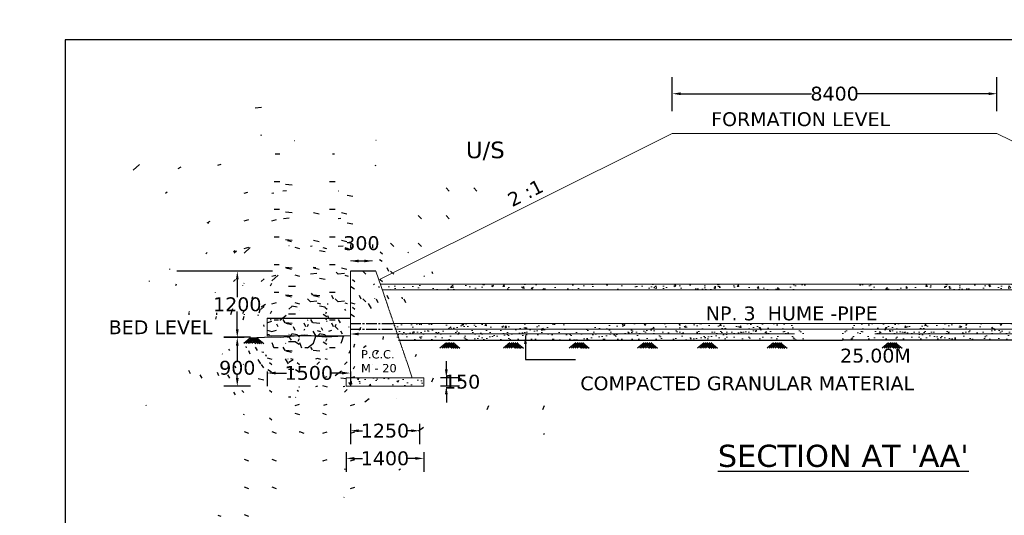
# Model space of a CAD drawing. Header units: millimetres. Extents: x -3873353856 to -3872510052, y -6657658700 to -6657311733.
# Tile 5 of 7: x -3872594329 to -3872576552, y -6657372605 to -6657363648. Entities that reach past the tile are written whole.
import ezdxf

# ---------------------------------------------------------------- set-up
doc = ezdxf.new("R2010")
doc.units = ezdxf.units.MM
doc.header["$MEASUREMENT"] = 0
doc.header["$PDMODE"] = 2
doc.linetypes.add('CENTER2', pattern=[28.575000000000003, 19.05, -3.175, 3.175, -3.175])
doc.linetypes.add('DASHED2', pattern=[0.375, 0.25, -0.125])
doc.layers.add('DIMENISION', color=4, linetype='Continuous', lineweight=13)
doc.layers.add('TEX', color=6, linetype='Continuous')
doc.layers.add('TEXT', color=7, linetype='Continuous')
doc.styles.get("Standard").update_dxf_attribs({"font": 'verdana.ttf', "height": 250})
doc.dimstyles.new('ISO-25', dxfattribs={"dimtxt": 200, "dimasz": 150, "dimexe": 240, "dimexo": 300, "dimgap": 0.02, "dimtad": 0, "dimtih": 1, "dimtoh": 1, "dimdec": 0, "dimdsep": 46, "dimtxsty": 'Standard', "dimcen": 150, "dimclrd": 1, "dimclre": 1, "dimclrt": 1, "dimadec": 0, "dimazin": 0, "dimtfac": 1, "dimtdec": 0, "dimtmove": 2, "dimatfit": 3, "dimfxl": 240, "dimarcsym": 0})

# ---------------------------------------------------------------- blocks, each defined once
blk = doc.blocks.new('*D48')
at = {"layer": 'Defpoints', "color": 0, "transparency": 16777216}
for p in [(-3872589761.549242, -6657368192.60281), (-3872590400.306921, -6657369393.442701), (-3872589979.017274, -6657369393.442701)]:
    blk.add_point(p, dxfattribs=at)
at = {"layer": 'DIMENISION', "color": 1, "lineweight": -2, "transparency": 16777216}
for p, q in [((-3872590061.549242, -6657368192.60281), (-3872590640.306921, -6657368192.60281)), ((-3872590400.306921, -6657368342.60281), (-3872590400.306921, -6657368662.79792)), ((-3872590400.306921, -6657369243.442701), (-3872590400.306921, -6657368923.247591)), ((-3872590279.017274, -6657369393.442701), (-3872590640.306921, -6657369393.442701))]:
    blk.add_line(p, q, dxfattribs=at)
at = {"layer": 'DIMENISION', "color": 1, "transparency": 16777216}
for points in [[(-3872590425.306921, -6657368342.60281), (-3872590375.306921, -6657368342.60281), (-3872590400.306921, -6657368192.60281)], [(-3872590425.306921, -6657369243.442701), (-3872590375.306921, -6657369243.442701), (-3872590400.306921, -6657369393.442701)]]:
    blk.add_solid(points, dxfattribs=at)
at = {"layer": 'DIMENISION', "color": 1, "transparency": 16777216, "insert": (-3872590400.306921, -6657368793.022753), "char_height": 250, "attachment_point": 5}
blk.add_mtext('1200', dxfattribs=at)
blk = doc.blocks.new('*D49')
at = {"layer": 'Defpoints', "color": 0, "transparency": 16777216}
for p in [(-3872589859.117017, -6657369387.791367), (-3872590400.306928, -6657370273.372864), (-3872589859.117017, -6657370273.372864)]:
    blk.add_point(p, dxfattribs=at)
at = {"layer": 'DIMENISION', "color": 1, "lineweight": -2, "transparency": 16777216}
for p, q in [((-3872590159.117017, -6657369387.791367), (-3872590640.306928, -6657369387.791367)), ((-3872590400.306928, -6657369537.791367), (-3872590400.306928, -6657369809.859117)), ((-3872590400.306928, -6657370123.372864), (-3872590400.306928, -6657370070.140889)), ((-3872590159.117017, -6657370273.372864), (-3872590640.306928, -6657370273.372864))]:
    blk.add_line(p, q, dxfattribs=at)
at = {"layer": 'DIMENISION', "color": 1, "transparency": 16777216}
for points in [[(-3872590425.306928, -6657369537.791367), (-3872590375.306928, -6657369537.791367), (-3872590400.306928, -6657369387.791367)], [(-3872590425.306928, -6657370123.372864), (-3872590375.306928, -6657370123.372864), (-3872590400.306928, -6657370273.372864)]]:
    blk.add_solid(points, dxfattribs=at)
at = {"layer": 'DIMENISION', "color": 1, "transparency": 16777216, "insert": (-3872590400.306913, -6657369940), "char_height": 250, "attachment_point": 5}
blk.add_mtext('900', dxfattribs=at)
blk = doc.blocks.new('*D50')
at = {"layer": 'Defpoints', "color": 0, "transparency": 16777216}
for p in [(-3872588434.117015, -6657371162.019819), (-3872587034.117015, -6657371162.019819), (-3872588434.117015, -6657371576.154111)]:
    blk.add_point(p, dxfattribs=at)
at = {"layer": 'DIMENISION', "color": 1, "lineweight": -2, "transparency": 16777216}
for p, q in [((-3872588434.117015, -6657371462.019819), (-3872588434.117015, -6657371816.154111)), ((-3872587034.117015, -6657371462.019819), (-3872587034.117015, -6657371816.154111)), ((-3872588284.117015, -6657371576.154111), (-3872588136.672274, -6657371576.154111)), ((-3872587184.117015, -6657371576.154111), (-3872587331.561756, -6657371576.154111))]:
    blk.add_line(p, q, dxfattribs=at)
at = {"layer": 'DIMENISION', "color": 1, "transparency": 16777216}
for points in [[(-3872588284.117015, -6657371551.154111), (-3872588284.117015, -6657371601.154111), (-3872588434.117015, -6657371576.154111)], [(-3872587184.117015, -6657371551.154111), (-3872587184.117015, -6657371601.154111), (-3872587034.117015, -6657371576.154111)]]:
    blk.add_solid(points, dxfattribs=at)
at = {"layer": 'DIMENISION', "color": 1, "transparency": 16777216, "insert": (-3872587734.117015, -6657371576.154111), "char_height": 250, "attachment_point": 5}
blk.add_mtext('1400', dxfattribs=at)
blk = doc.blocks.new('*D51')
at = {"layer": 'Defpoints', "color": 0, "transparency": 16777216}
for p in [(-3872587034.117017, -6657370116.745728), (-3872587034.117017, -6657370266.745728), (-3872586626.003224, -6657370266.745728)]:
    blk.add_point(p, dxfattribs=at)
at = {"layer": 'DIMENISION', "color": 1, "lineweight": -2, "transparency": 16777216}
for p, q in [((-3872586626.003224, -6657369966.745728), (-3872586626.003224, -6657369816.745728)), ((-3872586734.117017, -6657370116.745728), (-3872586386.003224, -6657370116.745728)), ((-3872586626.003224, -6657370116.745728), (-3872586626.003224, -6657370266.745728)), ((-3872586734.117017, -6657370266.745728), (-3872586386.003224, -6657370266.745728)), ((-3872586626.003224, -6657370416.745728), (-3872586626.003224, -6657370566.745728))]:
    blk.add_line(p, q, dxfattribs=at)
at = {"layer": 'DIMENISION', "color": 1, "transparency": 16777216}
for points in [[(-3872586651.003224, -6657369966.745728), (-3872586601.003224, -6657369966.745728), (-3872586626.003224, -6657370116.745728)], [(-3872586651.003224, -6657370416.745728), (-3872586601.003224, -6657370416.745728), (-3872586626.003224, -6657370266.745728)]]:
    blk.add_solid(points, dxfattribs=at)
at = {"layer": 'DIMENISION', "color": 1, "transparency": 16777216, "insert": (-3872586341.110837, -6657370191.745724), "char_height": 250, "attachment_point": 5}
blk.add_mtext('150', dxfattribs=at)
blk = doc.blocks.new('*D52')
at = {"layer": 'Defpoints', "color": 0, "transparency": 16777216}
for p in [(-3872588359.117015, -6657370649.177767), (-3872587109.117015, -6657370649.177767), (-3872587109.117015, -6657371076.331692)]:
    blk.add_point(p, dxfattribs=at)
at = {"layer": 'DIMENISION', "color": 1, "lineweight": -2, "transparency": 16777216}
for p, q in [((-3872588359.117015, -6657370949.177767), (-3872588359.117015, -6657371316.331692)), ((-3872587109.117015, -6657370949.177767), (-3872587109.117015, -6657371316.331692)), ((-3872588209.117015, -6657371076.331692), (-3872588136.672274, -6657371076.331692)), ((-3872587259.117015, -6657371076.331692), (-3872587331.561756, -6657371076.331692))]:
    blk.add_line(p, q, dxfattribs=at)
at = {"layer": 'DIMENISION', "color": 1, "transparency": 16777216}
for points in [[(-3872588209.117015, -6657371051.331692), (-3872588209.117015, -6657371101.331692), (-3872588359.117015, -6657371076.331692)], [(-3872587259.117015, -6657371051.331692), (-3872587259.117015, -6657371101.331692), (-3872587109.117015, -6657371076.331692)]]:
    blk.add_solid(points, dxfattribs=at)
at = {"layer": 'DIMENISION', "color": 1, "transparency": 16777216, "insert": (-3872587734.117015, -6657371076.331692), "char_height": 250, "attachment_point": 5}
blk.add_mtext('1250', dxfattribs=at)
blk = doc.blocks.new('*D56')
at = {"layer": 'Defpoints', "color": 0, "transparency": 16777216}
for p in [(-3872576685.255044, -6657364986.100098), (-3872582547.393732, -6657365604.083917), (-3872576685.255044, -6657365604.083917)]:
    blk.add_point(p, dxfattribs=at)
at = {"layer": 'DIMENISION', "color": 1, "lineweight": -2, "transparency": 16777216}
for p, q in [((-3872582547.393732, -6657365304.083917), (-3872582547.393732, -6657364686.100098)), ((-3872576685.255044, -6657365304.083917), (-3872576685.255044, -6657364686.100098)), ((-3872582397.393732, -6657364986.100098), (-3872580031.975684, -6657364986.100098)), ((-3872576835.255044, -6657364986.100098), (-3872579200.673092, -6657364986.100098))]:
    blk.add_line(p, q, dxfattribs=at)
at = {"layer": 'DIMENISION', "color": 1, "transparency": 16777216}
for points in [[(-3872582397.393732, -6657364961.100098), (-3872582397.393732, -6657365011.100098), (-3872582547.393732, -6657364986.100098)], [(-3872576835.255044, -6657364961.100098), (-3872576835.255044, -6657365011.100098), (-3872576685.255044, -6657364986.100098)]]:
    blk.add_solid(points, dxfattribs=at)
at = {"layer": 'DIMENISION', "color": 1, "transparency": 16777216, "insert": (-3872579616.324388, -6657364986.100098), "char_height": 250, "attachment_point": 5}
blk.add_mtext('8400', dxfattribs=at)
blk = doc.blocks.new('*D91')
at = {"layer": 'Defpoints', "color": 0, "ltscale": 20, "transparency": 16777216}
for p in [(-3872589859.117015, -6657369708.37286), (-3872588359.117015, -6657369708.37286), (-3872588359.117015, -6657370033.37286)]:
    blk.add_point(p, dxfattribs=at)
at = {"layer": 'TEX', "color": 1, "lineweight": -2, "ltscale": 20, "transparency": 16777216}
for p, q in [((-3872589859.117015, -6657370008.37286), (-3872589859.117015, -6657370273.37286)), ((-3872589709.117015, -6657370033.37286), (-3872589511.672274, -6657370033.37286)), ((-3872588509.117015, -6657370033.37286), (-3872588706.561756, -6657370033.37286)), ((-3872588359.117015, -6657370008.37286), (-3872588359.117015, -6657370273.37286))]:
    blk.add_line(p, q, dxfattribs=at)
at = {"layer": 'TEX', "color": 1, "ltscale": 20, "transparency": 16777216}
for points in [[(-3872589709.117015, -6657370008.37286), (-3872589709.117015, -6657370058.37286), (-3872589859.117015, -6657370033.37286)], [(-3872588509.117015, -6657370008.37286), (-3872588509.117015, -6657370058.37286), (-3872588359.117015, -6657370033.37286)]]:
    blk.add_solid(points, dxfattribs=at)
at = {"layer": 'TEX', "color": 1, "ltscale": 20, "transparency": 16777216, "insert": (-3872589109.117015, -6657370033.37286), "char_height": 250, "attachment_point": 5}
blk.add_mtext('1500', dxfattribs=at)

msp = doc.modelspace()

# ---------------------------------------------------------------- hatches: boundary and pattern name
at = {"layer": 'DIMENISION'}
h = msp.add_hatch(dxfattribs=at)
h.set_pattern_fill('AR-CONC', color=0, scale=50, style=0)
h.set_pattern_definition([(49.99999999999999, (-3872155790.612178, -6657355379.906054), (358.6300913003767, -31.37606749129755), [37.5, -412.5]), (355, (-3872155790.612178, -6657355379.906054), (-69.3756668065, 376.0960668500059), [30, -330]), (100.4514, (-3872155760.726338, -6657355382.520724), (289.2546908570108, 344.7197710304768), [31.87009499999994, -350.571055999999]), (46.18420000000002, (-3872155790.612178, -6657355279.906054), (533.6205243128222, -82.75950716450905), [56.24999999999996, -618.7499999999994]), (96.63559999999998, (-3872155746.143806, -6657355286.802708), (467.3313527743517, 487.0589354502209), [47.80514399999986, -525.8564999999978]), (351.1842, (-3872155790.612178, -6657355279.906054), (467.3309725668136, 487.0593004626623), [45, -495]), (21, (-3872155740.612178, -6657355304.906054), (298.4535260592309, -201.3094453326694), [37.5, -412.5]), (326.0000000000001, (-3872155740.612178, -6657355304.906054), (121.6576659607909, 362.5750225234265), [30, -330]), (71.4514, (-3872155715.741062, -6657355321.681857), (420.111314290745, 161.2652483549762), [31.870095, -350.571056]), (37.50000000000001, (-3872155790.612178, -6657355379.906054), (6.079927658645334, 166.4469269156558), [0, -326, 0, -335, 0, -331.25]), (7.499999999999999, (-3872155790.612178, -6657355379.906054), (131.5347687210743, 197.2058559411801), [0, -191, 0, -318.5, 0, -126.25]), (327.5, (-3872155902.112178, -6657355379.906054), (266.9112180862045, -11.2774358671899), [0, -125, 0, -390, 0, -517.5]), (317.5, (-3872155952.112178, -6657355379.906054), (291.5930846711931, 50.05249116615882), [0, -162.5, 0, -259, 0, -367.5])])
h.paths.add_polyline_path([(-3872580014.3728, -6657368528.37286), (-3872580014.03749, -6657368428.37286), (-3872587795.117015, -6657368428.37286), (-3872587761.117015, -6657368528.37286)])
h = msp.add_hatch(dxfattribs=at)
h.set_pattern_fill('AR-CONC', color=0, scale=50, style=0)
h.set_pattern_definition([(130, (-3873003522.036598, -6657355379.906054), (-358.6300913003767, -31.37606749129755), [37.5, -412.5]), (185, (-3873003522.036598, -6657355379.906054), (69.3756668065, 376.0960668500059), [30, -330]), (79.54860000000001, (-3873003551.922438, -6657355382.520724), (-289.2546908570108, 344.7197710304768), [31.870095, -350.571056]), (133.8157999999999, (-3873003522.036598, -6657355279.906054), (-533.6205243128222, -82.75950716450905), [56.25, -618.75]), (83.3644, (-3873003566.50497, -6657355286.802708), (-467.3313527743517, 487.0589354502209), [47.80514399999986, -525.8564999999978]), (188.8158, (-3873003522.036598, -6657355279.906054), (-467.3309725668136, 487.0593004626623), [44.99999999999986, -494.9999999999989]), (159, (-3873003572.036598, -6657355304.906054), (-298.4535260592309, -201.3094453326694), [37.5, -412.5]), (214, (-3873003572.036598, -6657355304.906054), (-121.6576659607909, 362.5750225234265), [30, -330]), (108.5485999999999, (-3873003596.907714, -6657355321.681857), (-420.111314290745, 161.2652483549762), [31.87009499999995, -350.5710559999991]), (142.5, (-3873003522.036598, -6657355379.906054), (-6.079927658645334, 166.4469269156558), [0, -326, 0, -335, 0, -331.25]), (172.5, (-3873003522.036598, -6657355379.906054), (-131.5347687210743, 197.2058559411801), [0, -191, 0, -318.5, 0, -126.25]), (212.5, (-3873003410.536598, -6657355379.906054), (-266.9112180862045, -11.2774358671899), [0, -124.9999999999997, 0, -389.9999999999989, 0, -517.4999999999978]), (222.5, (-3873003360.536598, -6657355379.906054), (-291.5930846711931, 50.05249116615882), [0, -162.5, 0, -259, 0, -367.5])])
h.paths.add_polyline_path([(-3872579298.611286, -6657368428.37286), (-3872579298.275975, -6657368528.37286), (-3872571551.531761, -6657368528.37286), (-3872571517.531761, -6657368428.37286)])
h = msp.add_hatch(dxfattribs=at)
h.set_pattern_fill('AR-CONC', color=0, scale=50, style=0)
h.set_pattern_definition([(49.99999999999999, (-3872155960.612178, -6657354989.906054), (358.6300913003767, -31.37606749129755), [37.5, -412.5]), (355, (-3872155960.612178, -6657354989.906054), (-69.3756668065, 376.0960668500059), [30, -330]), (100.4514, (-3872155930.726338, -6657354992.520724), (289.2546908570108, 344.7197710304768), [31.87009499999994, -350.571055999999]), (46.18420000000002, (-3872155960.612178, -6657354889.906054), (533.6205243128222, -82.75950716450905), [56.24999999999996, -618.7499999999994]), (96.63559999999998, (-3872155916.143806, -6657354896.802708), (467.3313527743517, 487.0589354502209), [47.80514399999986, -525.8564999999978]), (351.1842, (-3872155960.612178, -6657354889.906054), (467.3309725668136, 487.0593004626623), [45, -495]), (21, (-3872155910.612178, -6657354914.906054), (298.4535260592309, -201.3094453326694), [37.5, -412.5]), (326.0000000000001, (-3872155910.612178, -6657354914.906054), (121.6576659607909, 362.5750225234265), [30, -330]), (71.4514, (-3872155885.741062, -6657354931.681857), (420.111314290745, 161.2652483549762), [31.870095, -350.571056]), (37.50000000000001, (-3872155960.612178, -6657354989.906054), (6.079927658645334, 166.4469269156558), [0, -326, 0, -335, 0, -331.25]), (7.499999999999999, (-3872155960.612178, -6657354989.906054), (131.5347687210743, 197.2058559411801), [0, -191, 0, -318.5, 0, -126.25]), (327.5, (-3872156072.112178, -6657354989.906054), (266.9112180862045, -11.2774358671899), [0, -125, 0, -390, 0, -517.5]), (317.5, (-3872156122.112178, -6657354989.906054), (291.5930846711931, 50.05249116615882), [0, -162.5, 0, -259, 0, -367.5])])
h.paths.add_polyline_path([(-3872580178.520237, -6657369238.37286), (-3872580178.520237, -6657369138.37286), (-3872587591.117015, -6657369138.37286), (-3872587557.117015, -6657369238.37286)])
h = msp.add_hatch(dxfattribs=at)
h.set_pattern_fill('AR-CONC', color=0, scale=50, style=0)
h.set_pattern_definition([(130, (-3873003692.036598, -6657354989.906054), (-358.6300913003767, -31.37606749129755), [37.5, -412.5]), (185, (-3873003692.036598, -6657354989.906054), (69.3756668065, 376.0960668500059), [30, -330]), (79.54860000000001, (-3873003721.922438, -6657354992.520724), (-289.2546908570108, 344.7197710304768), [31.870095, -350.571056]), (133.8157999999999, (-3873003692.036598, -6657354889.906054), (-533.6205243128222, -82.75950716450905), [56.25, -618.75]), (83.3644, (-3873003736.50497, -6657354896.802708), (-467.3313527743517, 487.0589354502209), [47.80514399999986, -525.8564999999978]), (188.8158, (-3873003692.036598, -6657354889.906054), (-467.3309725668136, 487.0593004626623), [44.99999999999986, -494.9999999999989]), (159, (-3873003742.036598, -6657354914.906054), (-298.4535260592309, -201.3094453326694), [37.5, -412.5]), (214, (-3873003742.036598, -6657354914.906054), (-121.6576659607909, 362.5750225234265), [30, -330]), (108.5485999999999, (-3873003766.907714, -6657354931.681857), (-420.111314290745, 161.2652483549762), [31.87009499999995, -350.5710559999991]), (142.5, (-3873003692.036598, -6657354989.906054), (-6.079927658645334, 166.4469269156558), [0, -326, 0, -335, 0, -331.25]), (172.5, (-3873003692.036598, -6657354989.906054), (-131.5347687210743, 197.2058559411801), [0, -191, 0, -318.5, 0, -126.25]), (212.5, (-3873003580.536598, -6657354989.906054), (-266.9112180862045, -11.2774358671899), [0, -124.9999999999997, 0, -389.9999999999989, 0, -517.4999999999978]), (222.5, (-3873003530.536598, -6657354989.906054), (-291.5930846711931, 50.05249116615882), [0, -162.5, 0, -259, 0, -367.5])])
h.paths.add_polyline_path([(-3872579474.128539, -6657369138.37286), (-3872579474.128539, -6657369238.37286), (-3872572095.531761, -6657369238.37286), (-3872572061.531761, -6657369138.37286)])
h = msp.add_hatch(dxfattribs=at)
h.set_pattern_fill('AR-SAND', color=0, scale=100, style=0)
h.set_pattern_definition([(37.50000000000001, (-3872155960.612178, -6657354989.906054), (-6.299335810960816, 192.6823769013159), [0, -152, 0, -170, 0, -162.5]), (7.499999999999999, (-3872155960.612178, -6657354989.906054), (176.9776705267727, 282.214606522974), [0, -82, 0, -137, 0, -52.5]), (327.5, (-3872156083.612178, -6657354989.906054), (311.4141861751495, 0.5659053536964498), [0, -50, 0, -180, 0, -235]), (317.5, (-3872156083.612178, -6657354989.906054), (300.6126604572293, 87.76755649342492), [0, -25, 0, -118, 0, -135])])
h.paths.add_polyline_path([(-3872580178.665564, -6657369438.37286), (-3872580178.520237, -6657369284.479846), (-3872580178.520237, -6657369238.37286), (-3872587557.117015, -6657369238.37286), (-3872587489.117015, -6657369438.37286)])
h = msp.add_hatch(dxfattribs=at)
h.set_pattern_fill('AR-SAND', color=0, scale=100, style=0)
h.set_pattern_definition([(142.5, (-3873003692.036598, -6657354989.906054), (6.299335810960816, 192.6823769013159), [0, -152, 0, -170, 0, -162.5]), (172.5, (-3873003692.036598, -6657354989.906054), (-176.9776705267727, 282.214606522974), [0, -82, 0, -137, 0, -52.5]), (212.5, (-3873003569.036598, -6657354989.906054), (-311.4141861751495, 0.5659053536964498), [0, -49.99999999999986, 0, -179.9999999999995, 0, -234.9999999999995]), (222.5, (-3873003569.036598, -6657354989.906054), (-300.6126604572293, 87.76755649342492), [0, -25, 0, -118, 0, -135])])
h.paths.add_polyline_path([(-3872579474.128539, -6657369284.479846), (-3872579473.983212, -6657369438.37286), (-3872572163.531761, -6657369438.37286), (-3872572095.531761, -6657369238.37286), (-3872579474.128539, -6657369238.37286)])
h = msp.add_hatch(dxfattribs=at)
h.set_pattern_fill('AR-CONC', color=0, scale=50, style=0)
h.set_pattern_definition([(49.99999999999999, (-3872155750.612178, -6657355169.906054), (358.6300913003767, -31.37606749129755), [37.5, -412.5]), (355, (-3872155750.612178, -6657355169.906054), (-69.3756668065, 376.0960668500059), [30, -330]), (100.4514, (-3872155720.726338, -6657355172.520724), (289.2546908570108, 344.7197710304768), [31.87009499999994, -350.571055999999]), (46.18420000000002, (-3872155750.612178, -6657355069.906054), (533.6205243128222, -82.75950716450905), [56.24999999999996, -618.7499999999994]), (96.63559999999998, (-3872155706.143806, -6657355076.802708), (467.3313527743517, 487.0589354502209), [47.80514399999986, -525.8564999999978]), (351.1842, (-3872155750.612178, -6657355069.906054), (467.3309725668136, 487.0593004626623), [45, -495]), (21, (-3872155700.612178, -6657355094.906054), (298.4535260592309, -201.3094453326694), [37.5, -412.5]), (326.0000000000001, (-3872155700.612178, -6657355094.906054), (121.6576659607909, 362.5750225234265), [30, -330]), (71.4514, (-3872155675.741062, -6657355111.681857), (420.111314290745, 161.2652483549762), [31.870095, -350.571056]), (37.50000000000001, (-3872155750.612178, -6657355169.906054), (6.079927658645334, 166.4469269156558), [0, -326, 0, -335, 0, -331.25]), (7.499999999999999, (-3872155750.612178, -6657355169.906054), (131.5347687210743, 197.2058559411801), [0, -191, 0, -318.5, 0, -126.25]), (327.5, (-3872155862.112178, -6657355169.906054), (266.9112180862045, -11.2774358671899), [0, -125, 0, -390, 0, -517.5]), (317.5, (-3872155912.112178, -6657355169.906054), (291.5930846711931, 50.05249116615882), [0, -162.5, 0, -259, 0, -367.5])])
h.paths.add_polyline_path([(-3872587034.117015, -6657370118.37286), (-3872588359.117015, -6657370118.37286), (-3872588434.117015, -6657370118.37286), (-3872588434.117015, -6657370268.37286), (-3872587034.117015, -6657370268.37286)])
at = {"layer": 'TEX', "ltscale": 20}
h = msp.add_hatch(dxfattribs=at)
h.set_pattern_fill('GRAVEL', color=5, scale=500)
h.set_pattern_definition([(228.012787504, (730579.9999995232, 49307.25744056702), (-4000.000000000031, -4500.000000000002), [67.268, -6659.54402353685]), (184.969740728, (730534.9999995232, 49257.25744056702), (5999.999999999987, 500.0000000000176), [115.434, -11427.962380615]), (132.510447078, (730419.9999995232, 49247.25744056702), (5000.000000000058, -5499.999999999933), [81.394, -8058.01629804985]), (267.273689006, (730224.9999995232, 49122.25744056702), (500.0000000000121, 10000.00000000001), [105.1189999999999, -10406.77902081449]), (292.833654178, (730219.9999995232, 49017.25744056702), (-2499.999999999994, 6000.000000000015), [103.0774999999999, -10204.68656404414]), (357.273689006, (730259.9999995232, 48922.25744056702), (-10000.00000000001, 500.0000000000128), [105.1189999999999, -10406.77902081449]), (37.6942404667, (730364.9999995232, 48917.25744056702), (-6499.999999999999, -4999.999999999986), [139.0145, -13762.424274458]), (72.2553283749, (730474.9999995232, 49002.25744056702), (3500.000000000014, 11000), [131.2439999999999, -12993.16074840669]), (121.429565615, (730514.9999995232, 49127.25744056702), (-4000.00000000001, 6499.999999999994), [105.475, -10442.0365548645]), (175.236358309, (730459.9999995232, 49217.25744056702), (5499.999999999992, -500.000000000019), [120.416, -5900.38128939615]), (222.397437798, (730339.9999995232, 49227.25744056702), (-5999.999999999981, -5499.999999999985), [155.724, -15416.68750239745]), (138.814074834, (730719.9999995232, 49117.25744056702), (-3500.000000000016, 3000), [53.15049999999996, -5261.922406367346]), (171.46923439, (730679.9999995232, 49152.25744056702), (6499.999999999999, -999.9999999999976), [101.1185, -10010.7557080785]), (225, (730579.9999995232, 49167.25744056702), (-5.551115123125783e-14, -499.9999999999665), [70.7105, -636.39628118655]), (203.198590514, (730544.9999995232, 49227.25744056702), (2499.999999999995, 999.9999999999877), [38.079, -3769.80755293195]), (291.801409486, (730509.9999995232, 49212.25744056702), (-499.999999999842, 1500.000000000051), [53.85149999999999, -2638.73090356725]), (30.96375653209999, (730529.9999995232, 49162.25744056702), (1500.000000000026, 999.9999999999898), [87.46449999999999, -2828.011447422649]), (161.565051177, (730604.9999995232, 49207.25744056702), (1000.000000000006, -499.9999999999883), [63.24549999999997, -1517.893330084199]), (16.389540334, (730219.9999995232, 49212.25744056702), (4999.999999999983, 1500.000000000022), [88.6, -8771.4225733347]), (70.3461759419, (730304.9999995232, 49237.25744056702), (-2000.00000000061, -5500.000000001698), [74.3305, -7358.7038736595]), (293.198590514, (730604.9999995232, 49307.25744056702), (-999.9999999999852, 2499.999999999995), [76.1575, -3731.72905293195]), (343.610459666, (730634.9999995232, 49237.25744056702), (-4999.999999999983, 1500.000000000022), [88.59999999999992, -8771.42257333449]), (339.44395478, (730219.9999995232, 48902.25744056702), (-2500.000000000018, 1000.000000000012), [85.43999999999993, -4186.561872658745]), (294.775140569, (730299.9999995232, 48872.25744056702), (-2500.000000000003, 5500.000000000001), [71.589, -7087.321531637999]), (66.8014094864, (730609.9999995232, 48807.25744056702), (999.9999999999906, 2499.999999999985), [76.1575, -3731.72905293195]), (17.3540246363, (730639.9999995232, 48877.25744056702), (-6499.999999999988, -1999.999999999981), [83.8155, -8297.71180712]), (69.44395478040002, (730364.9999995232, 48807.25744056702), (-1000.000000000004, -2499.999999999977), [42.71999999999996, -4229.281872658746]), (101.309932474, (730579.9999995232, 48807.25744056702), (-499.9999999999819, 2000.000000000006), [25.495, -2524.0147567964]), (165.963756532, (730574.9999995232, 48832.25744056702), (1499.999999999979, -500.0000000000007), [103.0775, -1958.47531280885]), (186.009005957, (730474.9999995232, 48857.25744056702), (5000.000000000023, 499.9999999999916), [95.525, -9456.9615872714]), (303.690067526, (730529.9999995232, 49117.25744056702), (-499.9999999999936, 999.999999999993), [72.11099999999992, -1730.664637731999]), (353.157226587, (730569.9999995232, 49057.25744056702), (8500.000000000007, -1000.000000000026), [125.897, -12463.78131201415]), (60.9453959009, (730694.9999995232, 49042.25744056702), (-1999.999999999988, -3499.999999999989), [51.47799999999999, -5096.3370704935]), (90, (730719.9999995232, 49087.25744056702), (-499.9999999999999, 500), [30, -470]), (120.256437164, (730464.9999995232, 48872.25744056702), (2000.000000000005, -3500.000000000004), [69.46199999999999, -6876.759994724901]), (48.01278750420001, (730429.9999995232, 48932.25744056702), (4000, 4499.999999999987), [134.536, -6592.276023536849]), (0, (730519.9999995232, 49032.25744056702), (500, 500), [130, -370]), (325.3048464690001, (730649.9999995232, 49032.25744056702), (5000.000000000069, -3499.999999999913), [79.05699999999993, -7826.637150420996]), (254.054604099, (730714.9999995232, 48987.25744056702), (-500.0000000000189, -2000.000000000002), [72.801, -3567.25394464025]), (207.645975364, (730694.9999995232, 48917.25744056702), (-9499.999999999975, -5000.000000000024), [118.5325, -11734.7370911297]), (175.42607874, (730589.9999995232, 48862.25744056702), (-6499.999999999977, 500.0000000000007), [125.3995, -12414.53670398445])])
h.paths.add_polyline_path([(-3872589621.591398, -6657369046.612861), (-3872589776.323025, -6657369040.533922), (-3872589859.117015, -6657369040.533922), (-3872589859.117015, -6657369361.115419), (-3872588359.117015, -6657369361.115419), (-3872588359.117015, -6657369057.557138), (-3872588804.79101, -6657369036.857474), (-3872589194.342337, -6657369040.533922)])

# ---------------------------------------------------------------- linework, layer by layer
at = {"layer": 'DIMENISION', "color": 0}
for p, q in [((-3872582547.393732, -6657365702.511218), (-3872587842.877699, -6657368350.253201)), ((-3872582547.393732, -6657365702.511218), (-3872576685.255044, -6657365702.511218)), ((-3872579975.710787, -6657365702.511218), (-3872582547.393732, -6657365702.511218)), ((-3872576685.255044, -6657365702.511218), (-3872571389.771077, -6657368350.253201)), ((-3872588359.117015, -6657368008.37286), (-3872587959.117015, -6657368008.37286)), ((-3872588359.117015, -6657368192.602804), (-3872588359.117015, -6657368608.37286)), ((-3872587755.117015, -6657368608.37286), (-3872587896.478834, -6657368192.602804)), ((-3872587816.317015, -6657368428.37286), (-3872571416.33176, -6657368428.37286)), ((-3872588359.117015, -6657368608.37286), (-3872588359.117015, -6657368708.37286)), ((-3872587782.317014, -6657368528.37286), (-3872571450.331761, -6657368528.37286)), ((-3872588359.117015, -6657368708.37286), (-3872588359.117014, -6657370118.37286)), ((-3872589859.117015, -6657369040.533922), (-3872589859.117015, -6657369361.115419)), ((-3872587591.117015, -6657369138.37286), (-3872571657.731761, -6657369138.372858)), ((-3872587557.117015, -6657369238.37286), (-3872571691.731761, -6657369238.372858)), ((-3872589859.117015, -6657369361.115419), (-3872588359.117015, -6657369361.115419)), ((-3872587241.717016, -6657370118.37286), (-3872587347.117015, -6657369808.37286)), ((-3872588359.117015, -6657370118.37286), (-3872588434.117015, -6657370118.37286)), ((-3872588434.117015, -6657370118.37286), (-3872588434.117015, -6657370268.37286)), ((-3872588359.117015, -6657370118.37286), (-3872587034.117015, -6657370118.37286)), ((-3872587034.117015, -6657370268.37286), (-3872587034.117015, -6657370118.37286)), ((-3872588434.117015, -6657370268.37286), (-3872587034.117015, -6657370268.37286))]:
    msp.add_line(p, q, dxfattribs=at)
at = {"layer": 'DIMENISION', "color": 0, "linetype": 'DASHED2', "ltscale": 4}
msp.add_line((-3872587347.117015, -6657369808.37286), (-3872587755.117015, -6657368608.37286), dxfattribs=at)
at = {"layer": 'DIMENISION', "color": 1}
for p, q in [((-3872588359.117015, -6657369027.557138), (-3872588359.117015, -6657369087.557138)), ((-3872588209.117015, -6657369327.557138), (-3872580339.984415, -6657369327.557138)), ((-3872570873.531761, -6657369327.557138), (-3872578892.664361, -6657369327.557138))]:
    msp.add_line(p, q, dxfattribs=at)
msp.add_solid([(-3872588209.117015, -6657369302.557138), (-3872588209.117015, -6657369352.557138), (-3872588359.117015, -6657369327.557138)], dxfattribs=at)
at = {"layer": 'TEX', "color": 1, "ltscale": 20}
for p, q in [((-3872588359.117015, -6657367708.37286), (-3872588359.117015, -6657367768.37286)), ((-3872587959.117015, -6657367708.37286), (-3872587959.117015, -6657367768.37286)), ((-3872588209.117015, -6657368008.37286), (-3872588109.117015, -6657368008.37286))]:
    msp.add_line(p, q, dxfattribs=at)
at = {"layer": 'TEX', "ltscale": 20}
for p, q in [((-3872589761.54924, -6657368192.602806), (-3872591490, -6657368192.602806)), ((-3872587896.478834, -6657368192.602804), (-3872588359.117015, -6657368192.602805)), ((-3872589859.117015, -6657369040.533922), (-3872588359.117015, -6657369040.533922))]:
    msp.add_line(p, q, dxfattribs=at)
at = {"layer": 'TEX', "linetype": 'CENTER2', "ltscale": 10}
for p, q in [((-3872588359.117015, -6657369138.37286), (-3872587574.917015, -6657369138.37286)), ((-3872588359.117015, -6657369238.37286), (-3872587574.917015, -6657369238.37286))]:
    msp.add_line(p, q, dxfattribs=at)
at = {"layer": 'TEX', "color": 0, "ltscale": 20}
for p, q in [((-3872590165.200378, -6657369402.996414), (-3872590282.85727, -6657369500)), ((-3872590125.882877, -6657369402.996415), (-3872590243.539768, -6657369500)), ((-3872590094.958999, -6657369402.996414), (-3872590212.615891, -6657369500)), ((-3872590181.71152, -6657369402.996414), (-3872590064.054628, -6657369500)), ((-3872590060.169637, -6657369402.996414), (-3872590177.826529, -6657369500)), ((-3872590143.884992, -6657369402.996414), (-3872590026.228099, -6657369500)), ((-3872590022.343108, -6657369402.996414), (-3872590140, -6657369500)), ((-3872590109.095629, -6657369402.996414), (-3872589991.438738, -6657369500)), ((-3872590078.171751, -6657369402.996415), (-3872589960.51486, -6657369500)), ((-3872590038.85425, -6657369402.996414), (-3872589921.197359, -6657369500)), ((-3872587489.117015, -6657369438.37286), (-3872579473.983212, -6657369438.37286)), ((-3872586624.632241, -6657369489.674863), (-3872586742.289133, -6657369586.678449)), ((-3872586585.31474, -6657369489.674864), (-3872586702.971631, -6657369586.678449)), ((-3872586554.390862, -6657369489.674863), (-3872586672.047754, -6657369586.678449)), ((-3872586641.143383, -6657369489.674863), (-3872586523.486491, -6657369586.678449)), ((-3872586519.6015, -6657369489.674863), (-3872586637.258392, -6657369586.678449)), ((-3872586603.316854, -6657369489.674863), (-3872586485.659962, -6657369586.678449)), ((-3872586481.774971, -6657369489.674863), (-3872586599.431863, -6657369586.678449)), ((-3872586568.527492, -6657369489.674863), (-3872586450.870601, -6657369586.678449)), ((-3872586537.603614, -6657369489.674864), (-3872586419.946723, -6657369586.678449)), ((-3872586498.286113, -6657369489.674863), (-3872586380.629221, -6657369586.678449)), ((-3872585478.831532, -6657369489.674863), (-3872585596.488423, -6657369586.678449)), ((-3872585439.51403, -6657369489.674864), (-3872585557.170921, -6657369586.678449)), ((-3872585408.590153, -6657369489.674863), (-3872585526.247045, -6657369586.678449)), ((-3872585495.342674, -6657369489.674863), (-3872585377.685781, -6657369586.678449)), ((-3872585373.80079, -6657369489.674863), (-3872585491.457683, -6657369586.678449)), ((-3872585457.516145, -6657369489.674863), (-3872585339.859252, -6657369586.678449)), ((-3872585335.974262, -6657369489.674863), (-3872585453.631153, -6657369586.678449)), ((-3872585422.726783, -6657369489.674863), (-3872585305.069891, -6657369586.678449)), ((-3872585391.802905, -6657369489.674864), (-3872585274.146013, -6657369586.678449)), ((-3872585352.485404, -6657369489.674863), (-3872585234.828512, -6657369586.678449)), ((-3872584289.597919, -6657369489.674863), (-3872584407.25481, -6657369586.678449)), ((-3872584250.280417, -6657369489.674864), (-3872584367.937308, -6657369586.678449)), ((-3872584219.35654, -6657369489.674863), (-3872584337.013432, -6657369586.678449)), ((-3872584306.109061, -6657369489.674863), (-3872584188.452168, -6657369586.678449)), ((-3872584184.567177, -6657369489.674863), (-3872584302.22407, -6657369586.678449)), ((-3872584268.282532, -6657369489.674863), (-3872584150.625639, -6657369586.678449)), ((-3872584146.740649, -6657369489.674863), (-3872584264.39754, -6657369586.678449)), ((-3872584233.49317, -6657369489.674863), (-3872584115.836278, -6657369586.678449)), ((-3872584202.569292, -6657369489.674864), (-3872584084.9124, -6657369586.678449)), ((-3872584163.251791, -6657369489.674863), (-3872584045.594899, -6657369586.678449)), ((-3872583057.116747, -6657369489.674863), (-3872583174.773639, -6657369586.678449)), ((-3872583017.799246, -6657369489.674864), (-3872583135.456137, -6657369586.678449)), ((-3872582986.875368, -6657369489.674863), (-3872583104.53226, -6657369586.678449)), ((-3872583073.627889, -6657369489.674863), (-3872582955.970997, -6657369586.678449)), ((-3872582952.086006, -6657369489.674863), (-3872583069.742898, -6657369586.678449)), ((-3872583035.801361, -6657369489.674863), (-3872582918.144468, -6657369586.678449)), ((-3872582914.259477, -6657369489.674863), (-3872583031.916369, -6657369586.678449)), ((-3872583001.011998, -6657369489.674863), (-3872582883.355107, -6657369586.678449)), ((-3872582970.08812, -6657369489.674864), (-3872582852.431229, -6657369586.678449)), ((-3872582930.770619, -6657369489.674863), (-3872582813.113728, -6657369586.678449)), ((-3872581972.681234, -6657369489.674863), (-3872582090.338126, -6657369586.678449)), ((-3872581933.363733, -6657369489.674864), (-3872582051.020624, -6657369586.678449)), ((-3872581902.439855, -6657369489.674863), (-3872582020.096747, -6657369586.678449)), ((-3872581989.192376, -6657369489.674863), (-3872581871.535484, -6657369586.678449)), ((-3872581867.650493, -6657369489.674863), (-3872581985.307385, -6657369586.678449)), ((-3872581951.365848, -6657369489.674863), (-3872581833.708955, -6657369586.678449)), ((-3872581829.823964, -6657369489.674863), (-3872581947.480856, -6657369586.678449)), ((-3872581916.576485, -6657369489.674863), (-3872581798.919594, -6657369586.678449)), ((-3872581885.652607, -6657369489.674864), (-3872581767.995716, -6657369586.678449)), ((-3872581846.335106, -6657369489.674863), (-3872581728.678215, -6657369586.678449)), ((-3872580717.493026, -6657369489.674863), (-3872580835.149918, -6657369586.678449)), ((-3872580678.175524, -6657369489.674864), (-3872580795.832416, -6657369586.678449)), ((-3872580647.251647, -6657369489.674863), (-3872580764.908538, -6657369586.678449)), ((-3872580734.004168, -6657369489.674863), (-3872580616.347275, -6657369586.678449)), ((-3872580612.462284, -6657369489.674863), (-3872580730.119176, -6657369586.678449)), ((-3872580696.177639, -6657369489.674863), (-3872580578.520747, -6657369586.678449)), ((-3872580574.635756, -6657369489.674863), (-3872580692.292647, -6657369586.678449)), ((-3872580661.388277, -6657369489.674863), (-3872580543.731385, -6657369586.678449)), ((-3872580630.464399, -6657369489.674864), (-3872580512.807508, -6657369586.678449)), ((-3872580591.146897, -6657369489.674863), (-3872580473.490006, -6657369586.678449)), ((-3872571759.731761, -6657369438.37286), (-3872579473.983212, -6657369438.37286)), ((-3872578641.501879, -6657369489.674863), (-3872578759.15877, -6657369586.678449)), ((-3872578602.184377, -6657369489.674864), (-3872578719.841269, -6657369586.678449)), ((-3872578571.260499, -6657369489.674863), (-3872578688.917391, -6657369586.678449)), ((-3872578658.013021, -6657369489.674863), (-3872578540.356129, -6657369586.678449)), ((-3872578536.471137, -6657369489.674863), (-3872578654.128029, -6657369586.678449)), ((-3872578620.186492, -6657369489.674863), (-3872578502.5296, -6657369586.678449)), ((-3872578498.644608, -6657369489.674863), (-3872578616.301501, -6657369586.678449)), ((-3872578585.39713, -6657369489.674863), (-3872578467.740238, -6657369586.678449)), ((-3872578554.473252, -6657369489.674864), (-3872578436.81636, -6657369586.678449)), ((-3872578515.15575, -6657369489.674863), (-3872578397.498858, -6657369586.678449))]:
    msp.add_line(p, q, dxfattribs=at)
at = {"layer": 'TEX', "ltscale": 20}
msp.add_lwpolyline([(-3872553470, -6657364010), (-3872593510, -6657364010), (-3872593510, -6657382940), (-3872553470, -6657382940)], close=True, dxfattribs=at)
at = {"layer": 'TEX', "color": 0, "ltscale": 20}
msp.add_lwpolyline([(-3872588359.117014, -6657369360), (-3872588804.791009, -6657369384.114915), (-3872589194.342336, -6657369351.0625), (-3872589621.591397, -6657369393.870301), (-3872589776.323025, -6657369383.888981), (-3872590181.71152, -6657369402.996414)], dxfattribs=at)
at = {"layer": 'TEX', "ltscale": 20}
msp.add_circle((-3872572198.531761, -6657373880), 62146.88963353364, dxfattribs=at)
at = {"layer": 'TEX', "color": 1, "ltscale": 20}
for points in [[(-3872588209.117015, -6657367983.37286), (-3872588209.117015, -6657368033.37286), (-3872588359.117015, -6657368008.37286)], [(-3872588109.117015, -6657367983.37286), (-3872588109.117015, -6657368033.37286), (-3872587959.117015, -6657368008.37286)]]:
    msp.add_solid(points, dxfattribs=at)

# ---------------------------------------------------------------- texts
at = {"layer": 'DIMENISION', "color": 1}
msp.add_text('25.00M', height=250, dxfattribs=at).set_placement((-3872579517.911633, -6657369843.259379))
at = {"layer": 'DIMENISION', "color": 0}
for s, insert, char_height, width, attachment_point in [('FORMATION LEVEL ', (-3872581845.230713, -6657365320.7515), 250, 8026.189596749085, 1), ('U/S', (-3872586272.793931, -6657365850.947114), 300, 9962.381263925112, 1), (' NP. 3  HUME -PIPE', (-3872578838.336586, -6657368830.405282), 250, 5215.296954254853, 3), ('P.C.C.\\PM - 20', (-3872588166.498836, -6657369619.694683), 150, 1977.94367561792, 1), ('COMPACTED GRANULAR MATERIAL', (-3872584206.894389, -6657370094.6466), 250, 7168.412278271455, 1)]:
    msp.add_mtext(s, dxfattribs=dict(at, insert=insert, char_height=char_height, width=width, attachment_point=attachment_point))
at = {"layer": 'DIMENISION', "color": 0, "insert": (-3872585550.963408, -6657366813.742897), "char_height": 250, "width": 4981.190631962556, "attachment_point": 1, "rotation": 26.56505117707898}
msp.add_mtext('2 :1', dxfattribs=at)
at = {"layer": 'TEX', "color": 1, "ltscale": 20, "insert": (-3872588159.117015, -6657367687.879314), "char_height": 250, "attachment_point": 5}
msp.add_mtext('300', dxfattribs=at)
at = {"layer": 'TEX', "color": 0, "ltscale": 20, "insert": (-3872592722.108968, -6657369081.216985), "char_height": 250, "width": 1977.94367561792, "attachment_point": 1}
msp.add_mtext('BED LEVEL', dxfattribs=at)
at = {"layer": 'TEXT', "color": 0}
msp.add_text("%%USECTION AT 'AA'", height=400, dxfattribs=at).set_placement((-3872581724.821266, -6657371729.30061))

# ---------------------------------------------------------------- dimensions: what is measured, and where the dimension line sits
at = {"layer": 'DIMENISION', "color": 0}
dim = msp.add_linear_dim(base=(-3872576685.255044, -6657364986.100098), p1=(-3872582547.393732, -6657365604.083917), p2=(-3872576685.255044, -6657365604.083917), text='8400', dimstyle='ISO-25', override={"dimexe": 300, "dimexo": 300}, dxfattribs=at)
dim.commit()
dim.dimension.update_dxf_attribs({"geometry": '*D56', "text_midpoint": (-3872579616.324388, -6657364986.100098)})
dim = msp.add_linear_dim(base=(-3872590400.306921, -6657369393.442701), p1=(-3872589761.54924, -6657368192.602806), p2=(-3872589979.017272, -6657369393.442698), angle=90, text='1200', dimstyle='ISO-25', dxfattribs=at)
dim.commit()
dim.dimension.update_dxf_attribs({"geometry": '*D48', "text_midpoint": (-3872590400.306921, -6657368793.022753)})
dim = msp.add_linear_dim(base=(-3872590400.306928, -6657370273.372864), p1=(-3872589859.117015, -6657369387.791363), p2=(-3872589859.117015, -6657370273.37286), angle=90, text='900', dimstyle='ISO-25', dxfattribs=at)
dim.commit()
dim.dimension.update_dxf_attribs({"geometry": '*D49', "text_midpoint": (-3872590400.306913, -6657369940), "dimtype": 160})
dim = msp.add_linear_dim(base=(-3872586626.003224, -6657370266.745728), p1=(-3872587034.117015, -6657370116.745724), p2=(-3872587034.117015, -6657370266.745724), angle=90, dimstyle='ISO-25', dxfattribs=at)
dim.commit()
dim.dimension.update_dxf_attribs({"geometry": '*D51', "text_midpoint": (-3872586341.110837, -6657370191.745724), "dimtype": 160})
for base, p1, p2, picture, middle in [((-3872587109.117015, -6657371076.331692), (-3872588359.117015, -6657370649.177767), (-3872587109.117015, -6657370649.177767), '*D52', (-3872587734.117015, -6657371076.331692)), ((-3872588434.117015, -6657371576.154111), (-3872587034.117015, -6657371162.019819), (-3872588434.117015, -6657371162.019819), '*D50', (-3872587734.117015, -6657371576.154111))]:
    dim = msp.add_linear_dim(base=base, p1=p1, p2=p2, dimstyle='ISO-25', dxfattribs=at)
    dim.commit()
    dim.dimension.update_dxf_attribs({"geometry": picture, "text_midpoint": middle})
at = {"layer": 'TEX', "ltscale": 20}
dim = msp.add_linear_dim(base=(-3872588359.117015, -6657370033.37286), p1=(-3872589859.117015, -6657369708.37286), p2=(-3872588359.117015, -6657369708.37286), dimstyle='ISO-25', override={"dimfxl": 300}, dxfattribs=at)
dim.commit()
dim.dimension.update_dxf_attribs({"geometry": '*D91', "text_midpoint": (-3872589109.117015, -6657370033.37286)})

# ---------------------------------------------------------------- leaders
at = {"layer": 'DIMENISION', "color": 0}
msp.add_leader([(-3872585197.912922, -6657369355.717602), (-3872585197.912922, -6657369791.39187), (-3872584296.54248, -6657369791.39187)], dimstyle='ISO-25', override={"dimgap": 0.02, "dimtad": 0}, dxfattribs=at)

doc.saveas('drawing.dxf')
